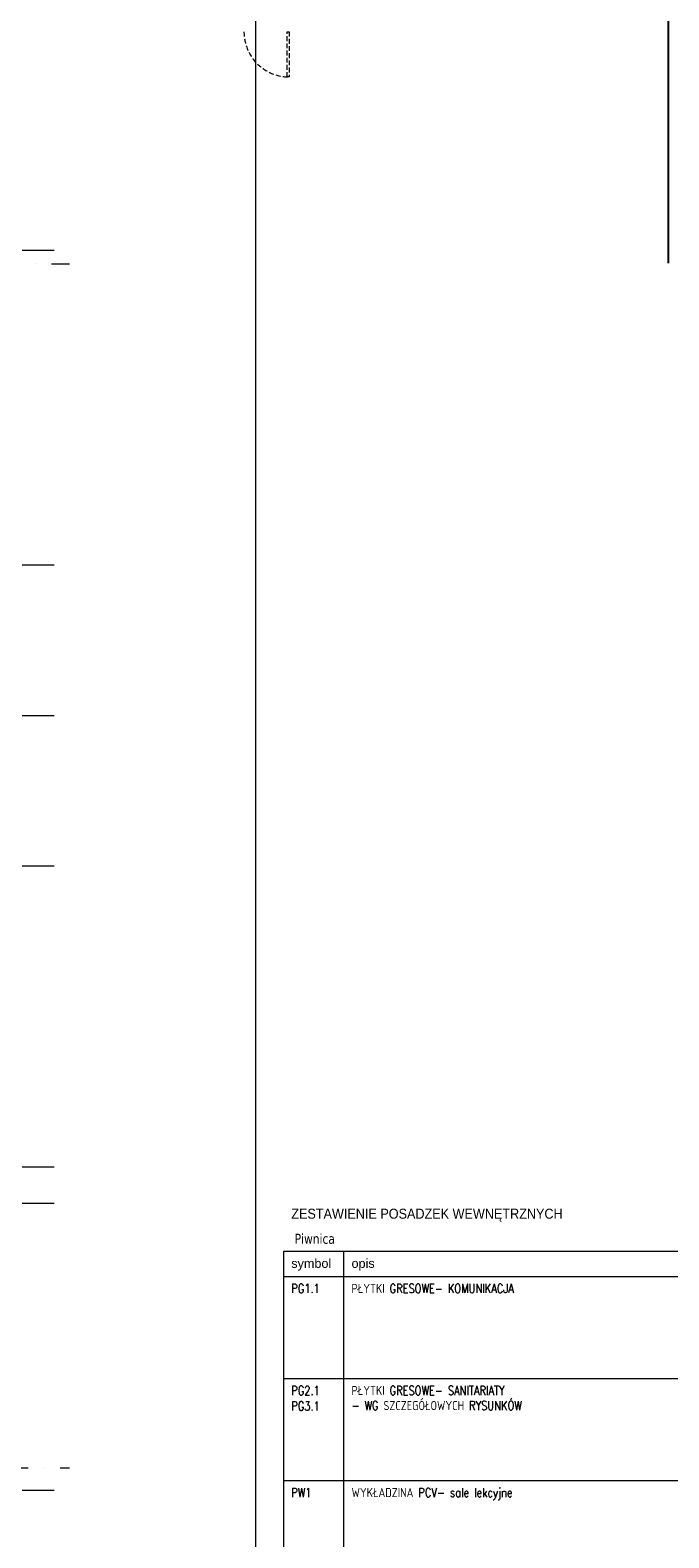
# Model space of a CAD drawing. Header units: millimetres. Extents: x 23192 to 177760, y -399809 to -79279.
# Tile 79 of 256: x 47040 to 48312, y -198166 to -195161. Entities that reach past the tile are written whole.
import ezdxf

# ---------------------------------------------------------------- set-up
doc = ezdxf.new("R2010")
doc.units = ezdxf.units.MM
for name, pattern in [('CARKOVANA', [7.5, 5, -2.5]), ('DASHDOT', [25.4, 12.7, -6.35, 0, -6.35]), ('HIDDEN2', [4.7625, 3.175, -1.5875])]:
    doc.linetypes.add(name, pattern=pattern)
doc.layers.get('0').update_dxf_attribs({"lineweight": 0})
for name, color, linetype, lineweight in [('!! 0_Osie', 1, 'DASHDOT', 13), ('!! 2_LEGENDA', 253, 'Continuous', 13), ('0-osie-liniA', 14, 'DASHDOT', 5), ('Dimension (ISO)', 7, 'Continuous', 25)]:
    doc.layers.add(name, color=color, linetype=linetype, lineweight=lineweight)
doc.layers.add('!! 0_ramki', color=66, linetype='Continuous', lineweight=9, plot=False)
doc.layers.add('!! 1_ widok', color=4, linetype='Continuous')
doc.layers.add('!! 1_Wyburzenia', color=252, linetype='CARKOVANA', lineweight=13, true_color=0x696969)
doc.styles.add('ARIAL', font='tahoma.ttf')
doc.styles.add('Note Text (ISO)', font='tahoma.ttf')
doc.styles.get("Standard").update_dxf_attribs({"font": 'arial.ttf', "height": 25})
doc.dimstyles.new('Default (ISO)', dxfattribs={"dimscale": 5, "dimtxt": 5, "dimasz": 5, "dimexe": 3.175, "dimexo": 0, "dimgap": 0.762, "dimtad": 1, "dimdec": 0, "dimrnd": 1e-08, "dimzin": 0, "dimtxsty": 'Note Text (ISO)', "dimcen": 0.09, "dimdle": 10, "dimclrd": 256, "dimclre": 256, "dimclrt": 256, "dimazin": 0, "dimtfac": 0.70104, "dimtmove": 0, "dimatfit": 3, "dimfxl": 1, "dimtolj": 1, "dimtzin": 0, "dimlwd": -1, "dimlwe": -1, "dimarcsym": 0})

# ---------------------------------------------------------------- blocks, each defined once
blk = doc.blocks.new('BLOK OSIE ZACH')
at = {"layer": '0-osie-liniA', "ltscale": 5}
for points in [[(36765.2, -195600.1), (38511.8, -195600.1)], [(36696.7, -195627.1), (38511.8, -195627.1)], [(36765.2, -196227.1), (38511.8, -196227.1)], [(36765.2, -196527.1), (38511.8, -196527.1)], [(36765.2, -196827.1), (38511.8, -196827.1)], [(36765.2, -197427.1), (38511.8, -197427.1)], [(36765.2, -197499.1), (38511.8, -197499.1)], [(36765.2, -197499.1), (38511.8, -197499.1)], [(36713.6, -198027.1), (38511.8, -198027.1)], [(36765.2, -198071.6), (38511.8, -198071.6)]]:
    blk.add_lwpolyline(points, dxfattribs=at)
blk = doc.blocks.new('*D1405')
at = {"layer": 'DEFPOINTS', "color": 0, "transparency": 16777216}
for p in [(-690, 120), (510, 120), (510, 19)]:
    blk.add_point(p, dxfattribs=at)
at = {"layer": 'Dimension (ISO)', "transparency": 16777216}
for p, q in [((-690, 120), (-690, 3)), ((-665, 19), (485, 19)), ((510, 120), (510, 3))]:
    blk.add_line(p, q, dxfattribs=at)
for points in [[(-665, 23), (-665, 15), (-690, 19)], [(485, 23), (485, 15), (510, 19)]]:
    blk.add_solid(points, dxfattribs=at)
at = {"layer": 'Dimension (ISO)', "lineweight": 9, "transparency": 16777216, "insert": (-161, 49), "char_height": 25, "attachment_point": 1, "style": 'Note Text (ISO)'}
blk.add_mtext('\\A1;1200', dxfattribs=at)
blk = doc.blocks.new('A$C11ef928a')
at = {"layer": 'Dimension (ISO)', "lineweight": 9}
dim = blk.add_linear_dim(base=(510.2, 18.8), p1=(-689.8, 120.2), p2=(510.2, 120.2), angle=180, dimstyle='Default (ISO)', override={"dimdec": 0, "dimlfac": 1, "dimtp": 0, "dimtm": 0, "dimtdec": 2, "dimtofl": 0, "dimatfit": 1}, dxfattribs=at)
dim.commit()
dim.dimension.update_dxf_attribs({"geometry": '*D1405', "text_midpoint": (-125.7, 18.8), "dimtype": 128})

msp = doc.modelspace()

# ---------------------------------------------------------------- linework, layer by layer
at = {"layer": '!! 0_ramki'}
msp.add_lwpolyline([(45142.29781, -193459.491), (47489.33396, -193459.491), (47489.33396, -200343.15805), (45142.29781, -200343.15805)], close=True, dxfattribs=at)
at = {"layer": '!! 1_ widok'}
msp.add_lwpolyline([(48311.53696, -195625.5883), (48311.53696, -194313.5883)], dxfattribs=at)
at = {"layer": '!! 1_Wyburzenia', "linetype": 'HIDDEN2', "ltscale": 3}
msp.add_lwpolyline([(47552.21802, -195254.5883), (47552.21802, -195164.5883), (47556.21802, -195164.5883), (47556.21802, -195254.5883)], close=True, dxfattribs=at)
msp.add_arc((47556.21802, -195164.5883), 90, 180.00000004, 270.00000004, dxfattribs=at)
at = {"layer": '!! 2_LEGENDA', "ltscale": 100}
for p, q in [((47545.42916, -197595.33912), (48565.42916, -197595.33912)), ((47545.42916, -197645.33912), (48565.42916, -197645.33912)), ((47545.42916, -197848.74344), (48565.42916, -197848.74344)), ((47545.42916, -198052.14776), (48565.42916, -198052.14776))]:
    msp.add_line(p, q, dxfattribs=at)
for points in [[(47545.42916, -199390.76504), (47545.42916, -197595.33912)], [(47665.42916, -199315.76504), (47665.42916, -197595.33912)], [(47545.42916, -197848.74344), (48565.42916, -197848.74344)]]:
    msp.add_lwpolyline(points, dxfattribs=at)

# ---------------------------------------------------------------- block references
at = {"layer": '!! 0_Osie'}
msp.add_blockref('BLOK OSIE ZACH', (8607.0345, 0), dxfattribs=at)
at = {"xscale": -0.1, "yscale": 0.1, "zscale": 0.1, "rotation": 90}
msp.add_blockref('A$C11ef928a', (82225.12684, -195364.3052), dxfattribs=at)

# ---------------------------------------------------------------- texts
at = {"layer": '!! 2_LEGENDA', "ltscale": 100, "attachment_point": 1, "style": 'ARIAL'}
for s, insert, char_height in [('{\\fArial|b0|i0|c238|p34;\\W0.9;ZESTAWIENIE POSADZEK WEWNĘTRZNYCH}', (47560.42916, -197510.33912), 20), ('{\\W0.9; Piwnica}', (47560.42916, -197560.33912), 20), ('{\\fArial|b0|i0|c238|p0;symbol}', (47560.42916, -197610.33912), 18), ('{\\fArial|b0|i0|c238|p0;opis}', (47680.42916, -197610.33912), 18)]:
    msp.add_mtext(s, dxfattribs=dict(at, insert=insert, char_height=char_height))
at = {"layer": '!! 2_LEGENDA', "ltscale": 100, "char_height": 18, "attachment_point": 1}
for s, insert in [('{\\Fromans|c238;\\W0.8;PG1.1}', (47560.42916, -197660.33912)), ('{\\Fromans|c238;\\W0.8;PŁYTKI GRESOWE- SANITARIATY\\P- WG SZCZEGÓŁOWYCH RYSUNKÓW}', (47680.42916, -197863.74344)), ('{\\Fromans|c238;\\W0.8;WYKŁADZINA PCV- sale lekcyjne }', (47680.42916, -198067.14776)), ('{\\Fromans|c238;\\W0.8;PW1}', (47560.42916, -198067.14776))]:
    msp.add_mtext(s, dxfattribs=dict(at, insert=insert))
for s, insert, width in [('{\\Fromans|c238;\\W0.8;PŁYTKI GRESOWE- KOMUNIKACJA}', (47680.42916, -197660.33912), 413.4857143), ('{\\Fromans|c238;\\W0.8;PG2.1}', (47560.42916, -197863.74344), 37.7142857), ('{\\Fromans|c238;\\W0.8;PG3.1}', (47560.42916, -197894.78361), 37.7142857)]:
    msp.add_mtext(s, dxfattribs=dict(at, insert=insert, width=width))

doc.saveas('drawing.dxf')
